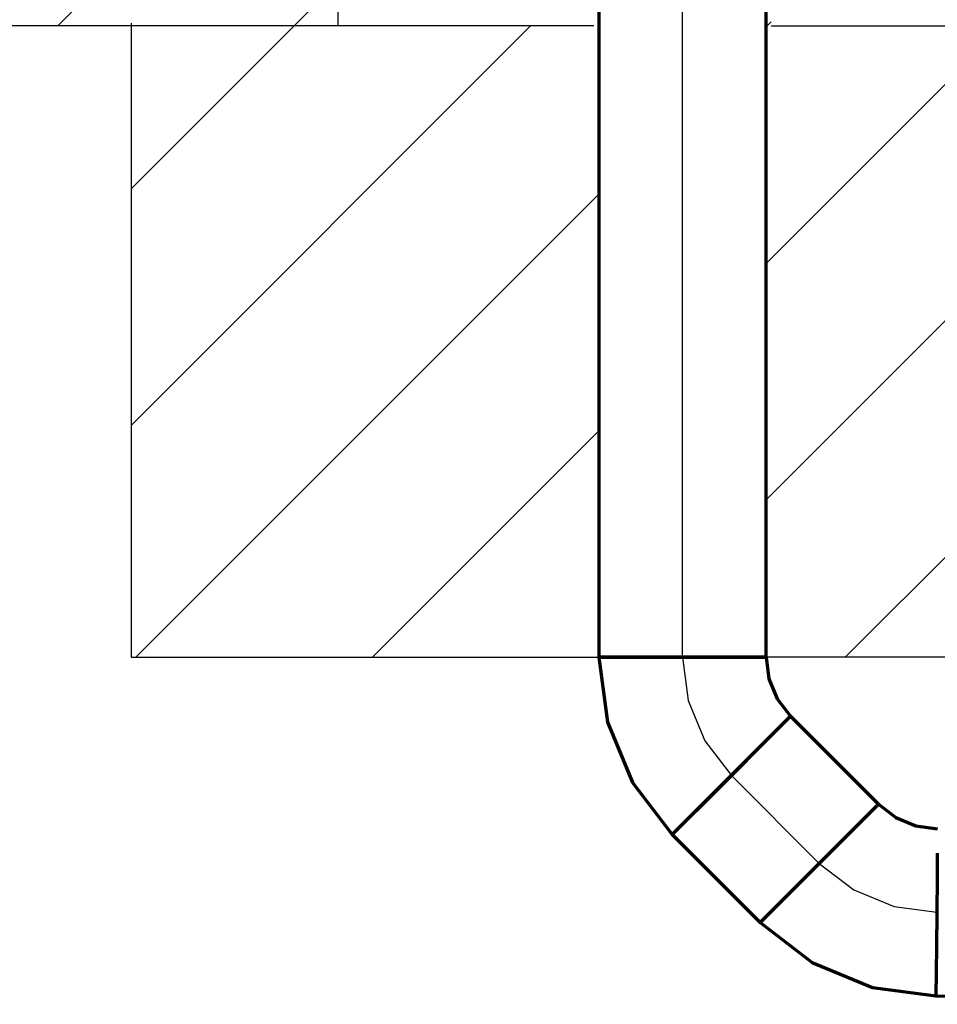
# Model space of a CAD drawing. Extents: x -779 to 790, y -208 to 633.
# Tile 21 of 232: x -542 to -515, y 526 to 556. Entities that reach past the tile are written whole.
import ezdxf
from ezdxf.lldxf.tags import DXFTag

# ---------------------------------------------------------------- set-up
doc = ezdxf.new("R2010")
doc.units = 0
doc.layers.get('0').update_dxf_attribs({"lineweight": 25})
doc.layers.add('S_Schmutzwasser_Grundleitung', color=7, linetype='Continuous', lineweight=70, true_color=0x7f5f00)
doc.layers.add('X_Schraffur', color=7, linetype='Continuous', lineweight=25, true_color=0xc0c0c0)
doc.layers.add('X-Rahmen', color=7, linetype='Continuous', lineweight=25)
tags = doc.linetypes.add('fein_strichliert', pattern=[4, 1, -2, 1]).pattern_tags.tags
tags[8:9] = [DXFTag(74, 4), DXFTag(75, 0), DXFTag(340, '0'), DXFTag(46, 0.0), DXFTag(50, 0.0), DXFTag(44, 0.0), DXFTag(45, 0.0)]
tags[6:7] = [DXFTag(74, 4), DXFTag(75, 0), DXFTag(340, '0'), DXFTag(46, 0.0), DXFTag(50, 0.0), DXFTag(44, 0.0), DXFTag(45, 0.0)]
tags[4:5] = [DXFTag(74, 4), DXFTag(75, 0), DXFTag(340, '0'), DXFTag(46, 0.0), DXFTag(50, 0.0), DXFTag(44, 0.0), DXFTag(45, 0.0)]
tags = doc.linetypes.add('STRICHPUNKT2', pattern=[12.7, 6.35, -3.175, 0, -3.175]).pattern_tags.tags
tags[10:11] = [DXFTag(74, 4), DXFTag(75, 0), DXFTag(340, '0'), DXFTag(46, 0.0), DXFTag(50, 0.0), DXFTag(44, 0.0), DXFTag(45, 0.0)]
tags[8:9] = [DXFTag(74, 4), DXFTag(75, 0), DXFTag(340, '0'), DXFTag(46, 0.0), DXFTag(50, 0.0), DXFTag(44, 0.0), DXFTag(45, 0.0)]
tags[6:7] = [DXFTag(74, 4), DXFTag(75, 0), DXFTag(340, '0'), DXFTag(46, 0.0), DXFTag(50, 0.0), DXFTag(44, 0.0), DXFTag(45, 0.0)]
tags[4:5] = [DXFTag(74, 4), DXFTag(75, 0), DXFTag(340, '0'), DXFTag(46, 0.0), DXFTag(50, 0.0), DXFTag(44, 0.0), DXFTag(45, 0.0)]

# ---------------------------------------------------------------- blocks, each defined once
blk = doc.blocks.new('Schraffur-A07F5VLRWF', base_point=(-539.103, 536.735))
at = {"color": 0, "lineweight": -2}
for p, q in [((-539.103, 543.664), (-527.158, 555.609)), ((-531.89, 536.735), (-525.118, 543.507))]:
    blk.add_line(p, q, dxfattribs=at)
at = {"color": 0, "linetype": 'fein_strichliert', "lineweight": -2, "ltscale": 0.25}
for p, q in [((-539.103, 550.735), (-534.229, 555.609)), ((-538.961, 536.735), (-525.118, 550.578))]:
    blk.add_line(p, q, dxfattribs=at)
blk = doc.blocks.new('Schraffur-A07F5VPXWF', base_point=(-520.118, 536.735))
at = {"color": 0, "linetype": 'fein_strichliert', "lineweight": -2, "ltscale": 0.25}
for p, q in [((-520.118, 555.578), (-519.968, 555.728)), ((-520.118, 541.436), (-506.133, 555.421)), ((-510.677, 536.735), (-506.133, 541.279))]:
    blk.add_line(p, q, dxfattribs=at)
at = {"color": 0, "lineweight": -2}
for p, q in [((-520.118, 548.507), (-513.016, 555.609)), ((-517.748, 536.735), (-506.133, 548.35))]:
    blk.add_line(p, q, dxfattribs=at)
blk = doc.blocks.new('Schraffur-A07F5VUJWF', base_point=(-553.052, 555.609))
at = {"color": 0, "lineweight": -2}
for p, q in [((-553.052, 557.999), (-543.486, 567.565)), ((-541.3, 555.609), (-532.928, 563.981))]:
    blk.add_line(p, q, dxfattribs=at)
at = {"color": 0, "linetype": 'fein_strichliert', "lineweight": -2, "ltscale": 0.25}
for p, q in [((-553.052, 565.07), (-550.557, 567.565)), ((-548.371, 555.609), (-536.415, 567.565)), ((-534.229, 555.609), (-532.928, 556.91))]:
    blk.add_line(p, q, dxfattribs=at)

msp = doc.modelspace()

# ---------------------------------------------------------------- linework, layer by layer
at = {"layer": 'S_Schmutzwasser_Grundleitung'}
for p, q in [((-525.118, 556.265), (-525.118, 536.735)), ((-520.118, 536.735), (-520.118, 556.265)), ((-525.118, 536.735), (-525.033, 536.735)), ((-525.118, 536.735), (-524.862, 534.794)), ((-523.653, 536.735), (-525.118, 536.735)), ((-525.033, 536.735), (-524.783, 536.735)), ((-524.783, 536.735), (-524.386, 536.735)), ((-524.386, 536.735), (-523.868, 536.735)), ((-523.868, 536.735), (-523.265, 536.735)), ((-521.582, 536.735), (-523.653, 536.735)), ((-523.265, 536.735), (-522.618, 536.735)), ((-522.618, 536.735), (-521.971, 536.735)), ((-521.971, 536.735), (-521.368, 536.735)), ((-520.118, 536.735), (-521.582, 536.735)), ((-521.368, 536.735), (-520.85, 536.735)), ((-520.85, 536.735), (-520.453, 536.735)), ((-520.453, 536.735), (-520.203, 536.735)), ((-520.203, 536.735), (-520.118, 536.735)), ((-520.118, 536.735), (-520.033, 536.088)), ((-520.033, 536.088), (-519.783, 535.485)), ((-519.783, 535.485), (-519.386, 534.967)), ((-519.386, 534.967), (-520.421, 533.931)), ((-519.446, 534.907), (-519.386, 534.967)), ((-516.757, 532.338), (-519.386, 534.967)), ((-524.862, 534.794), (-524.113, 532.985)), ((-519.903, 534.449), (-519.622, 534.73)), ((-519.622, 534.73), (-519.446, 534.907)), ((-520.269, 534.083), (-519.903, 534.449)), ((-520.696, 533.657), (-520.269, 534.083)), ((-520.421, 533.931), (-521.886, 532.467)), ((-521.153, 533.199), (-520.696, 533.657)), ((-521.611, 532.742), (-521.153, 533.199)), ((-524.113, 532.985), (-522.921, 531.431)), ((-522.037, 532.315), (-521.611, 532.742)), ((-521.886, 532.467), (-522.921, 531.431)), ((-522.403, 531.949), (-522.037, 532.315)), ((-516.757, 532.338), (-517.792, 531.303)), ((-516.817, 532.278), (-516.757, 532.338)), ((-516.757, 532.338), (-516.239, 531.941)), ((-517.275, 531.821), (-516.994, 532.101)), ((-516.994, 532.101), (-516.817, 532.278)), ((-522.684, 531.668), (-522.403, 531.949)), ((-517.641, 531.454), (-517.275, 531.821)), ((-516.239, 531.941), (-515.636, 531.691)), ((-522.921, 531.431), (-522.861, 531.492)), ((-522.921, 531.431), (-520.292, 528.803)), ((-522.861, 531.492), (-522.684, 531.668)), ((-518.067, 531.028), (-517.641, 531.454)), ((-515.636, 531.691), (-514.989, 531.606)), ((-517.792, 531.303), (-519.257, 529.838)), ((-518.525, 530.571), (-518.067, 531.028)), ((-514.996, 530.871), (-515.004, 530.142)), ((-518.982, 530.113), (-518.525, 530.571)), ((-519.408, 529.687), (-518.982, 530.113)), ((-515.004, 530.142), (-515.024, 528.071)), ((-519.257, 529.838), (-520.292, 528.803)), ((-519.775, 529.321), (-519.408, 529.687)), ((-520.056, 529.04), (-519.775, 529.321)), ((-520.292, 528.803), (-520.232, 528.863)), ((-520.292, 528.803), (-518.739, 527.611)), ((-520.232, 528.863), (-520.056, 529.04)), ((-515.024, 528.071), (-515.039, 526.606)), ((-518.739, 527.611), (-516.93, 526.862)), ((-516.93, 526.862), (-515.039, 526.613)), ((-515.039, 526.606), (-490.04, 526.356))]:
    msp.add_line(p, q, dxfattribs=at)
at = {"layer": 'S_Schmutzwasser_Grundleitung', "linetype": 'STRICHPUNKT2', "lineweight": 25, "ltscale": 0.25}
for p, q in [((-522.618, 536.735), (-522.618, 556.265)), ((-522.618, 536.735), (-522.447, 535.441)), ((-522.447, 535.441), (-521.948, 534.235)), ((-521.948, 534.235), (-521.153, 533.199)), ((-518.525, 530.571), (-521.153, 533.199)), ((-518.525, 530.571), (-517.489, 529.776)), ((-517.489, 529.776), (-516.283, 529.276)), ((-516.283, 529.276), (-515.014, 529.109))]:
    msp.add_line(p, q, dxfattribs=at)
at = {"layer": 'X-Rahmen', "ltscale": 0.25}
for p, q in [((-532.928, 567.565), (-532.928, 555.609)), ((-525.268, 555.609), (-553.052, 555.609)), ((-539.103, 555.692), (-539.103, 536.735)), ((-519.968, 555.609), (-492.183, 555.609)), ((-539.103, 536.735), (-525.118, 536.735)), ((-506.133, 536.735), (-520.118, 536.735))]:
    msp.add_line(p, q, dxfattribs=at)

# ---------------------------------------------------------------- block references
at = {"layer": 'X_Schraffur', "ltscale": 0.25}
for name, p in [('Schraffur-A07F5VUJWF', (-553.052, 555.609)), ('Schraffur-A07F5VLRWF', (-539.103, 536.735)), ('Schraffur-A07F5VPXWF', (-520.118, 536.735))]:
    msp.add_blockref(name, p, dxfattribs=at)

doc.saveas('drawing.dxf')
